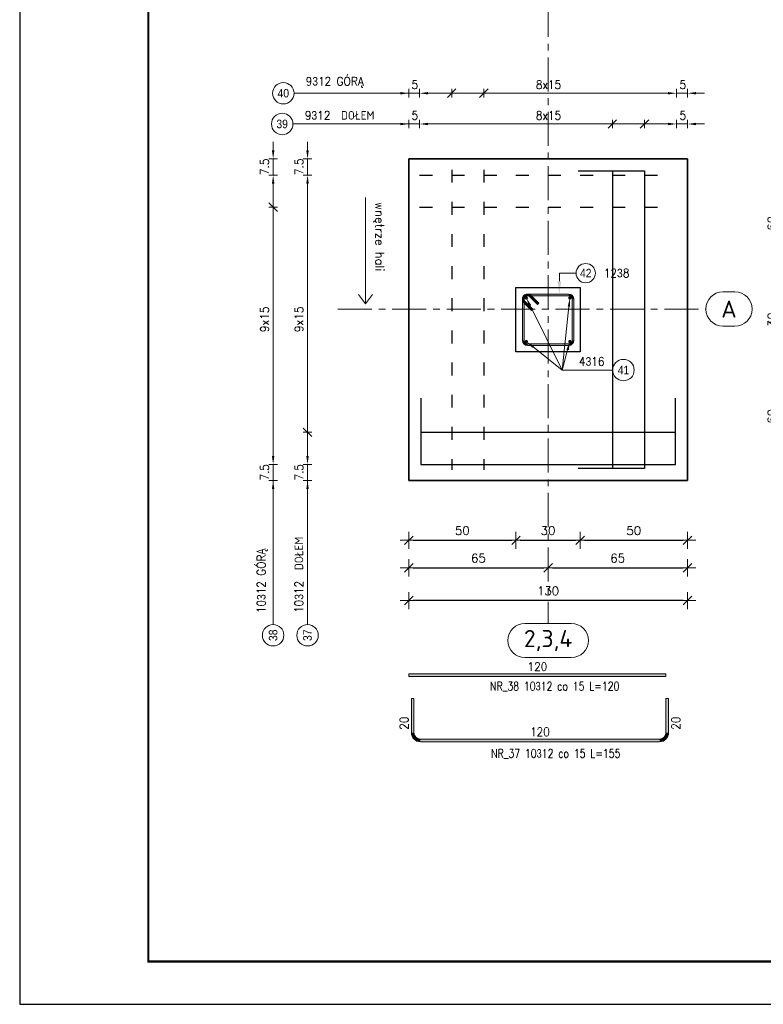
# Model space of a CAD drawing. Extents: x 310117 to 322731, y -113989 to -104075.
# Tile 1 of 13: x 310237 to 313707, y -113989 to -109396. Entities that reach past the tile are written whole.
import ezdxf
from ezdxf.enums import TextEntityAlignment as Align

# ---------------------------------------------------------------- set-up
doc = ezdxf.new("R2010")
doc.units = 0
doc.header["$LTSCALE"] = 5
doc.header["$MEASUREMENT"] = 0
doc.linetypes.add('ACAD_ISO03W100', pattern=[30, 12, -18])
doc.linetypes.add('CENTER', pattern=[50.8, 31.75, -6.35, 6.35, -6.35])
doc.layers.add('_FORMATKA', color=8, linetype='Continuous', lineweight=15, plot=False)
for name, color, linetype, lineweight in [('_RAMKA', 7, 'Continuous', 35), ('AutoCAD_Structural_Detailing_deskowanie', 2, 'Continuous', 30), ('AutoCAD_Structural_Detailing_kształt pręta', 7, 'Continuous', 13), ('AutoCAD_Structural_Detailing_opis kształtu pręta', 7, 'Continuous', 13), ('AutoCAD_Structural_Detailing_opis rozkładu', 7, 'Continuous', 13), ('AutoCAD_Structural_Detailing_pręt wyrzucony', 7, 'Continuous', 13), ('AutoCAD_Structural_Detailing_pręty punktowe', 7, 'Continuous', 40), ('AutoCAD_Structural_Detailing_rozkład powierzchniowy - pręty - dół', 7, 'Continuous', 30), ('AutoCAD_Structural_Detailing_rozkład powierzchniowy - pręty - góra', 7, 'Continuous', 30), ('AutoCAD_Structural_Detailing_symbole graficzne', 7, 'Continuous', 13), ('PS HATCH', 252, 'Continuous', 9), ('PS_DIM', 4, 'Continuous', 13)]:
    doc.layers.add(name, color=color, linetype=linetype, lineweight=lineweight)
doc.layers.add('AutoCAD_Structural_Detailing_kontur płyty', color=163, linetype='Continuous', plot=False)
doc.styles.add('marta', font='simplex.shx', dxfattribs={"width": 0.8})
doc.styles.add('marta_B', font='isocpeur.ttf')
doc.styles.add('r-gil', font='GIL_____.TTF', dxfattribs={"width": 0.9})
doc.styles.add('r-simplex', font='simplex.shx', dxfattribs={"width": 0.9})
doc.styles.add('styl2M', font='simplex.shx')
doc.styles.add('style1', font='simplex.shx')
doc.dimstyles.new('RBCT DIM 20_M', dxfattribs={"dimtxt": 40, "dimasz": 20, "dimexe": 20, "dimexo": 150, "dimgap": 25, "dimtad": 1, "dimdec": 1, "dimlfac": 0.1, "dimzin": 9, "dimdsep": 46, "dimtxsty": 'styl2M', "dimblk": 'dimznak', "dimcen": 40, "dimse1": 1, "dimse2": 1, "dimclrd": 8, "dimclre": 8, "dimclrt": 4, "dimadec": 0, "dimazin": 0, "dimtfac": 1, "dimtdec": 1, "dimtix": 1, "dimtmove": 2, "dimatfit": 3, "dimldrblk": 'dimznak', "dimfxl": 5, "dimfxlon": 1, "dimarcsym": 0})

# ---------------------------------------------------------------- blocks, each defined once
blk = doc.blocks.new('dimznak')
at = {"color": 0}
for points in [[(-2, 0), (2, 0)], [(0, 2), (0, -2)]]:
    blk.add_lwpolyline(points, dxfattribs=at)
at = {"color": 3}
blk.add_lwpolyline([(1, 1), (-1, -1)], dxfattribs=at)
blk = doc.blocks.new('*D29')
at = {"layer": 'Defpoints', "color": 0, "transparency": 16777216}
for p in [(312552.8, -110945.6), (312852.8, -110945.6), (312852.8, -111824.3)]:
    blk.add_point(p, dxfattribs=at)
at = {"layer": 'PS_DIM', "color": 8, "lineweight": -2, "transparency": 16777216}
blk.add_line((312572.8, -111824.3), (312832.8, -111824.3), dxfattribs=at)
at = {"layer": 'PS_DIM', "color": 8, "lineweight": -2, "transparency": 16777216, "xscale": 20, "yscale": 20, "zscale": 20, "rotation": 180}
blk.add_blockref('dimznak', (312552.8, -111824.3), dxfattribs=at)
at = {"layer": 'PS_DIM', "color": 8, "lineweight": -2, "transparency": 16777216, "xscale": 20, "yscale": 20, "zscale": 20}
blk.add_blockref('dimznak', (312852.8, -111824.3), dxfattribs=at)
at = {"layer": 'PS_DIM', "color": 4, "transparency": 16777216, "insert": (312702.8, -111779.3), "char_height": 40, "attachment_point": 5, "style": 'styl2M', "bg_fill": 3, "box_fill_scale": 1.25, "bg_fill_color": 256, "bg_fill_true_color": 13158600, "bg_fill_transparency": 0}
blk.add_mtext('30', dxfattribs=at)
blk = doc.blocks.new('*D30')
at = {"layer": 'Defpoints', "color": 0, "transparency": 16777216}
for p in [(312052.8, -111764.2), (312702.8, -111764.2), (312702.8, -111952.6)]:
    blk.add_point(p, dxfattribs=at)
at = {"layer": 'PS_DIM', "color": 8, "lineweight": -2, "transparency": 16777216}
blk.add_line((312072.8, -111952.6), (312682.8, -111952.6), dxfattribs=at)
at = {"layer": 'PS_DIM', "color": 8, "lineweight": -2, "transparency": 16777216, "xscale": 20, "yscale": 20, "zscale": 20, "rotation": 180}
blk.add_blockref('dimznak', (312052.8, -111952.6), dxfattribs=at)
at = {"layer": 'PS_DIM', "color": 8, "lineweight": -2, "transparency": 16777216, "xscale": 20, "yscale": 20, "zscale": 20}
blk.add_blockref('dimznak', (312702.8, -111952.6), dxfattribs=at)
at = {"layer": 'PS_DIM', "color": 4, "transparency": 16777216, "insert": (312377.8, -111907.6), "char_height": 40, "attachment_point": 5, "style": 'styl2M', "bg_fill": 3, "box_fill_scale": 1.25, "bg_fill_color": 256, "bg_fill_true_color": 13158600, "bg_fill_transparency": 0}
blk.add_mtext('65', dxfattribs=at)
blk = doc.blocks.new('*D31')
at = {"layer": 'Defpoints', "color": 0, "transparency": 16777216}
for p in [(312702.8, -111764.2), (313352.8, -111764.2), (313352.8, -111952.6)]:
    blk.add_point(p, dxfattribs=at)
at = {"layer": 'PS_DIM', "color": 8, "lineweight": -2, "transparency": 16777216}
blk.add_line((312722.8, -111952.6), (313332.8, -111952.6), dxfattribs=at)
at = {"layer": 'PS_DIM', "color": 8, "lineweight": -2, "transparency": 16777216, "xscale": 20, "yscale": 20, "zscale": 20, "rotation": 180}
blk.add_blockref('dimznak', (312702.8, -111952.6), dxfattribs=at)
at = {"layer": 'PS_DIM', "color": 8, "lineweight": -2, "transparency": 16777216, "xscale": 20, "yscale": 20, "zscale": 20}
blk.add_blockref('dimznak', (313352.8, -111952.6), dxfattribs=at)
at = {"layer": 'PS_DIM', "color": 4, "transparency": 16777216, "insert": (313027.8, -111907.6), "char_height": 40, "attachment_point": 5, "style": 'styl2M', "bg_fill": 3, "box_fill_scale": 1.25, "bg_fill_color": 256, "bg_fill_true_color": 13158600, "bg_fill_transparency": 0}
blk.add_mtext('65', dxfattribs=at)
blk = doc.blocks.new('*D32')
at = {"layer": 'Defpoints', "color": 0, "transparency": 16777216}
for p in [(312052.8, -111764.2), (313352.8, -111764.2), (312052.8, -112105.6)]:
    blk.add_point(p, dxfattribs=at)
at = {"layer": 'PS_DIM', "color": 8, "lineweight": -2, "transparency": 16777216}
blk.add_line((313332.8, -112105.6), (312072.8, -112105.6), dxfattribs=at)
at = {"layer": 'PS_DIM', "color": 8, "lineweight": -2, "transparency": 16777216, "xscale": 20, "yscale": 20, "zscale": 20, "rotation": 180}
blk.add_blockref('dimznak', (312052.8, -112105.6), dxfattribs=at)
at = {"layer": 'PS_DIM', "color": 8, "lineweight": -2, "transparency": 16777216, "xscale": 20, "yscale": 20, "zscale": 20}
blk.add_blockref('dimznak', (313352.8, -112105.6), dxfattribs=at)
at = {"layer": 'PS_DIM', "color": 4, "transparency": 16777216, "insert": (312702.8, -112060.6), "char_height": 40, "attachment_point": 5, "style": 'styl2M', "bg_fill": 3, "box_fill_scale": 1.25, "bg_fill_color": 256, "bg_fill_true_color": 13158600, "bg_fill_transparency": 0}
blk.add_mtext('130', dxfattribs=at)
blk = doc.blocks.new('*D36')
at = {"layer": 'Defpoints', "color": 0, "transparency": 16777216}
for p in [(312552.8, -110945.6), (312052.8, -111545.6), (312552.8, -111824.3)]:
    blk.add_point(p, dxfattribs=at)
at = {"layer": 'PS HATCH', "color": 8, "lineweight": -2, "transparency": 16777216}
blk.add_line((312072.8, -111824.3), (312532.8, -111824.3), dxfattribs=at)
at = {"layer": 'PS HATCH', "color": 8, "lineweight": -2, "transparency": 16777216, "xscale": 20, "yscale": 20, "zscale": 20, "rotation": 180}
blk.add_blockref('dimznak', (312052.8, -111824.3), dxfattribs=at)
at = {"layer": 'PS HATCH', "color": 8, "lineweight": -2, "transparency": 16777216, "xscale": 20, "yscale": 20, "zscale": 20}
blk.add_blockref('dimznak', (312552.8, -111824.3), dxfattribs=at)
at = {"layer": 'PS HATCH', "color": 4, "transparency": 16777216, "insert": (312302.8, -111779.3), "char_height": 40, "attachment_point": 5, "style": 'styl2M'}
blk.add_mtext('50', dxfattribs=at)
blk = doc.blocks.new('*D37')
at = {"layer": 'Defpoints', "color": 0, "transparency": 16777216}
for p in [(312852.8, -110945.6), (313352.8, -111545.6), (313352.8, -111824.3)]:
    blk.add_point(p, dxfattribs=at)
at = {"layer": 'PS HATCH', "color": 8, "lineweight": -2, "transparency": 16777216}
blk.add_line((312872.8, -111824.3), (313332.8, -111824.3), dxfattribs=at)
at = {"layer": 'PS HATCH', "color": 8, "lineweight": -2, "transparency": 16777216, "xscale": 20, "yscale": 20, "zscale": 20, "rotation": 180}
blk.add_blockref('dimznak', (312852.8, -111824.3), dxfattribs=at)
at = {"layer": 'PS HATCH', "color": 8, "lineweight": -2, "transparency": 16777216, "xscale": 20, "yscale": 20, "zscale": 20}
blk.add_blockref('dimznak', (313352.8, -111824.3), dxfattribs=at)
at = {"layer": 'PS HATCH', "color": 4, "transparency": 16777216, "insert": (313102.8, -111779.3), "char_height": 40, "attachment_point": 5, "style": 'styl2M'}
blk.add_mtext('50', dxfattribs=at)
blk = doc.blocks.new('*D38')
at = {"layer": 'Defpoints', "color": 0, "transparency": 16777216}
for p in [(312852.8, -110945.6), (313792.6, -110945.6), (313352.8, -111545.6)]:
    blk.add_point(p, dxfattribs=at)
at = {"layer": 'PS HATCH', "color": 8, "lineweight": -2, "transparency": 16777216}
blk.add_line((313792.6, -111525.6), (313792.6, -110965.6), dxfattribs=at)
at = {"layer": 'PS HATCH', "color": 8, "lineweight": -2, "transparency": 16777216, "xscale": 20, "yscale": 20, "zscale": 20}
for p, rotation in [((313792.6, -110945.6), 90), ((313792.6, -111545.6), 270)]:
    blk.add_blockref('dimznak', p, dxfattribs=dict(at, rotation=rotation))
at = {"layer": 'PS HATCH', "color": 4, "transparency": 16777216, "insert": (313747.6, -111245.6), "char_height": 40, "attachment_point": 5, "rotation": 90, "style": 'styl2M'}
blk.add_mtext('60', dxfattribs=at)
blk = doc.blocks.new('*D39')
at = {"layer": 'Defpoints', "color": 0, "transparency": 16777216}
for p in [(312852.8, -110645.6), (313792.6, -110645.6), (312852.8, -110945.6)]:
    blk.add_point(p, dxfattribs=at)
at = {"layer": 'PS HATCH', "color": 8, "lineweight": -2, "transparency": 16777216}
blk.add_line((313792.6, -110925.6), (313792.6, -110665.6), dxfattribs=at)
at = {"layer": 'PS HATCH', "color": 8, "lineweight": -2, "transparency": 16777216, "xscale": 20, "yscale": 20, "zscale": 20}
for p, rotation in [((313792.6, -110645.6), 90), ((313792.6, -110945.6), 270)]:
    blk.add_blockref('dimznak', p, dxfattribs=dict(at, rotation=rotation))
at = {"layer": 'PS HATCH', "color": 4, "transparency": 16777216, "insert": (313747.6, -110795.6), "char_height": 40, "attachment_point": 5, "rotation": 90, "style": 'styl2M'}
blk.add_mtext('30', dxfattribs=at)
blk = doc.blocks.new('*D40')
at = {"layer": 'Defpoints', "color": 0, "transparency": 16777216}
for p in [(313352.8, -110045.6), (313792.6, -110045.6), (312852.8, -110645.6)]:
    blk.add_point(p, dxfattribs=at)
at = {"layer": 'PS HATCH', "color": 8, "lineweight": -2, "transparency": 16777216}
blk.add_line((313792.6, -110625.6), (313792.6, -110065.6), dxfattribs=at)
at = {"layer": 'PS HATCH', "color": 8, "lineweight": -2, "transparency": 16777216, "xscale": 20, "yscale": 20, "zscale": 20}
for p, rotation in [((313792.6, -110045.6), 90), ((313792.6, -110645.6), 270)]:
    blk.add_blockref('dimznak', p, dxfattribs=dict(at, rotation=rotation))
at = {"layer": 'PS HATCH', "color": 4, "transparency": 16777216, "insert": (313747.6, -110345.6), "char_height": 40, "attachment_point": 5, "rotation": 90, "style": 'styl2M'}
blk.add_mtext('60', dxfattribs=at)
blk = doc.blocks.new('*D41')
at = {"layer": 'Defpoints', "color": 0, "transparency": 16777216}
for p in [(313352.8, -110745.6), (313917.1, -110745.6), (313352.8, -111545.6)]:
    blk.add_point(p, dxfattribs=at)
at = {"layer": 'PS HATCH', "color": 8, "lineweight": -2, "transparency": 16777216}
blk.add_line((313917.1, -111525.6), (313917.1, -110765.6), dxfattribs=at)
at = {"layer": 'PS HATCH', "color": 8, "lineweight": -2, "transparency": 16777216, "xscale": 20, "yscale": 20, "zscale": 20}
for p, rotation in [((313917.1, -110745.6), 90), ((313917.1, -111545.6), 270)]:
    blk.add_blockref('dimznak', p, dxfattribs=dict(at, rotation=rotation))
at = {"layer": 'PS HATCH', "color": 4, "transparency": 16777216, "insert": (313872.1, -111145.6), "char_height": 40, "attachment_point": 5, "rotation": 90, "style": 'styl2M'}
blk.add_mtext('80', dxfattribs=at)
blk = doc.blocks.new('*D42')
at = {"layer": 'Defpoints', "color": 0, "transparency": 16777216}
for p in [(313352.8, -110045.6), (313917.1, -110045.6), (313352.8, -110745.6)]:
    blk.add_point(p, dxfattribs=at)
at = {"layer": 'PS HATCH', "color": 8, "lineweight": -2, "transparency": 16777216}
blk.add_line((313917.1, -110725.6), (313917.1, -110065.6), dxfattribs=at)
at = {"layer": 'PS HATCH', "color": 8, "lineweight": -2, "transparency": 16777216, "xscale": 20, "yscale": 20, "zscale": 20}
for p, rotation in [((313917.1, -110045.6), 90), ((313917.1, -110745.6), 270)]:
    blk.add_blockref('dimznak', p, dxfattribs=dict(at, rotation=rotation))
at = {"layer": 'PS HATCH', "color": 4, "transparency": 16777216, "insert": (313872.1, -110395.6), "char_height": 40, "attachment_point": 5, "rotation": 90, "style": 'styl2M'}
blk.add_mtext('70', dxfattribs=at)
blk = doc.blocks.new('*D43')
at = {"layer": 'Defpoints', "color": 0, "transparency": 16777216}
for p in [(313352.8, -110045.6), (314047.6, -110045.6), (313352.8, -111545.6)]:
    blk.add_point(p, dxfattribs=at)
at = {"layer": 'PS HATCH', "color": 8, "lineweight": -2, "transparency": 16777216}
blk.add_line((314047.6, -111525.6), (314047.6, -110065.6), dxfattribs=at)
at = {"layer": 'PS HATCH', "color": 8, "lineweight": -2, "transparency": 16777216, "xscale": 20, "yscale": 20, "zscale": 20}
for p, rotation in [((314047.6, -110045.6), 90), ((314047.6, -111545.6), 270)]:
    blk.add_blockref('dimznak', p, dxfattribs=dict(at, rotation=rotation))
at = {"layer": 'PS HATCH', "color": 4, "transparency": 16777216, "insert": (314002.6, -110795.6), "char_height": 40, "attachment_point": 5, "rotation": 90, "style": 'styl2M'}
blk.add_mtext('150', dxfattribs=at)
blk = doc.blocks.new('gvtgf')
at = {"layer": 'AutoCAD_Structural_Detailing_symbole graficzne', "color": 2}
for points in [[(280451.4, -115495.3), (280947.7, -115495.3), (280903.6, -115462.8)], [(280451.4, -115495.3), (280947.7, -115495.3), (280903.6, -115527.9)]]:
    blk.add_lwpolyline(points, dxfattribs=at)
blk = doc.blocks.new('*U19')
at = {"layer": '_FORMATKA', "lineweight": -3}
blk.add_lwpolyline([(-594, 0), (0, 0), (0, 420), (-594, 420)], close=True, dxfattribs=at)
at = {"layer": '_RAMKA', "lineweight": -3, "const_width": 0.5}
blk.add_lwpolyline([(-564, 10), (-10, 10), (-10, 410), (-564, 410)], close=True, dxfattribs=at)

msp = doc.modelspace()

# ---------------------------------------------------------------- hatches: boundary and pattern name
at = {"layer": 'AutoCAD_Structural_Detailing_kształt pręta'}
h = msp.add_hatch(color=161, dxfattribs=at)
edge = h.paths.add_edge_path(flags=0)
edge.add_line((312606.77, -110675.57), (312606.77, -110683.57))
edge.add_arc((312606.77, -110699.57), 16, 90, 225)
edge.add_line((312595.45, -110710.89), (312589.8, -110716.55))
edge.add_arc((312606.77, -110699.57), 24, 450, 585, ccw=False)
h = msp.add_hatch(color=161, dxfattribs=at)
edge = h.paths.add_edge_path(flags=0)
edge.add_line((312623.74, -110682.6), (312618.08, -110688.26))
edge.add_arc((312606.77, -110699.57), 16, 45, 180)
edge.add_line((312590.77, -110699.57), (312582.77, -110699.57))
edge.add_arc((312606.77, -110699.57), 24, 405, 540, ccw=False)
for points in [[(312606.77, -110683.57), (312606.77, -110675.57), (312798.77, -110675.57), (312798.77, -110683.57)], [(312618.08, -110688.26), (312623.74, -110682.6), (312659.09, -110717.96), (312653.44, -110723.62)], [(312590.77, -110891.57), (312582.77, -110891.57), (312582.77, -110699.57), (312590.77, -110699.57)], [(312630.81, -110746.24), (312625.15, -110751.9), (312589.8, -110716.55), (312595.45, -110710.89)], [(312814.77, -110699.57), (312822.77, -110699.57), (312822.77, -110891.57), (312814.77, -110891.57)], [(312798.77, -110907.57), (312798.77, -110915.57), (312606.77, -110915.57), (312606.77, -110907.57)]]:
    msp.add_hatch(color=161, dxfattribs=at).paths.add_polyline_path(points, flags=0)
h = msp.add_hatch(color=161, dxfattribs=at)
edge = h.paths.add_edge_path(flags=0)
edge.add_line((312822.77, -110699.57), (312814.77, -110699.57))
edge.add_arc((312798.77, -110699.57), 16, 0, 90)
edge.add_line((312798.77, -110683.57), (312798.77, -110675.57))
edge.add_arc((312798.77, -110699.57), 24, 360, 450, ccw=False)
h = msp.add_hatch(color=161, dxfattribs=at)
edge = h.paths.add_edge_path(flags=0)
edge.add_line((312582.77, -110891.57), (312590.77, -110891.57))
edge.add_arc((312606.77, -110891.57), 16, -180, -90)
edge.add_line((312606.77, -110907.57), (312606.77, -110915.57))
edge.add_arc((312606.77, -110891.57), 24, 540, 630, ccw=False)
h = msp.add_hatch(color=161, dxfattribs=at)
edge = h.paths.add_edge_path(flags=0)
edge.add_line((312798.77, -110915.57), (312798.77, -110907.57))
edge.add_arc((312798.77, -110891.57), 16, -90, 0)
edge.add_line((312814.77, -110891.57), (312822.77, -110891.57))
edge.add_arc((312798.77, -110891.57), 24, 270, 360, ccw=False)
at = {"layer": 'AutoCAD_Structural_Detailing_opis kształtu pręta'}
msp.add_hatch(color=8, dxfattribs=at).paths.add_polyline_path([(312755.39, -110675.57), (312763.95, -110615.57), (312746.84, -110615.57)], flags=0)
at = {"layer": 'AutoCAD_Structural_Detailing_opis rozkładu'}
for points in [[(312052.77, -109738.86), (312012.77, -109733.15), (312012.77, -109744.56)], [(312102.77, -109738.86), (312142.77, -109744.56), (312142.77, -109733.15)], [(313302.77, -109738.86), (313262.77, -109733.15), (313262.77, -109744.56)], [(313352.77, -109738.86), (313392.77, -109744.56), (313392.77, -109733.15)], [(312052.77, -109882.34), (312012.77, -109876.64), (312012.77, -109888.04)], [(312102.77, -109882.34), (312142.77, -109888.04), (312142.77, -109876.64)], [(313302.77, -109882.34), (313262.77, -109876.64), (313262.77, -109888.04)], [(313352.77, -109882.34), (313392.77, -109888.04), (313392.77, -109876.64)], [(311419.7, -110045.57), (311425.4, -110005.57), (311413.99, -110005.57)], [(311580.15, -110045.57), (311585.85, -110005.57), (311574.45, -110005.57)], [(311419.7, -110120.57), (311413.99, -110160.57), (311425.4, -110160.57)], [(311580.15, -110120.57), (311574.45, -110160.57), (311585.85, -110160.57)], [(312601.11, -110693.92), (312613.81, -110732.27), (312624.02, -110727.2)], [(312804.42, -110693.92), (312794.49, -110733.08), (312805.83, -110734.3)], [(311419.7, -111470.57), (311425.4, -111430.57), (311413.99, -111430.57)], [(311580.15, -111470.57), (311585.85, -111430.57), (311574.45, -111430.57)], [(311419.7, -111545.57), (311413.99, -111585.57), (311425.4, -111585.57)], [(311580.15, -111545.57), (311574.45, -111585.57), (311585.85, -111585.57)]]:
    msp.add_hatch(color=8, dxfattribs=at).paths.add_polyline_path(points, flags=0)
at = {"layer": 'AutoCAD_Structural_Detailing_pręt wyrzucony'}
for points in [[(312052.77, -112459.8), (312052.77, -112447.8), (313252.77, -112447.8), (313252.77, -112459.8)], [(312064.77, -112561.94), (312076.77, -112561.94), (312076.77, -112721.94), (312064.77, -112721.94)], [(313264.77, -112721.94), (313252.77, -112721.94), (313252.77, -112561.94), (313264.77, -112561.94)], [(312106.77, -112763.94), (312106.77, -112751.94), (313222.77, -112751.94), (313222.77, -112763.94)]]:
    msp.add_hatch(color=6, dxfattribs=at).paths.add_polyline_path(points, flags=0)
h = msp.add_hatch(color=6, dxfattribs=at)
edge = h.paths.add_edge_path(flags=0)
edge.add_line((312064.77, -112721.94), (312076.77, -112721.94))
edge.add_arc((312106.77, -112721.94), 30, 180, 270)
edge.add_line((312106.77, -112751.94), (312106.77, -112763.94))
edge.add_arc((312106.77, -112721.94), 42, 540, 630, ccw=False)
h = msp.add_hatch(color=6, dxfattribs=at)
edge = h.paths.add_edge_path(flags=0)
edge.add_line((313222.77, -112763.94), (313222.77, -112751.94))
edge.add_arc((313222.77, -112721.94), 30, -90, 0)
edge.add_line((313252.77, -112721.94), (313264.77, -112721.94))
edge.add_arc((313222.77, -112721.94), 42, 270, 360, ccw=False)
at = {"layer": 'AutoCAD_Structural_Detailing_pręty punktowe'}
h = msp.add_hatch(color=1, dxfattribs=at)
edge = h.paths.add_edge_path(flags=0)
edge.add_arc((312601.11, -110693.92), 8, 0, 360)
h = msp.add_hatch(color=1, dxfattribs=at)
edge = h.paths.add_edge_path(flags=0)
edge.add_arc((312804.42, -110693.92), 8, 0, 360)
h = msp.add_hatch(color=1, dxfattribs=at)
edge = h.paths.add_edge_path(flags=0)
edge.add_arc((312601.11, -110897.23), 8, 0, 360)
h = msp.add_hatch(color=1, dxfattribs=at)
edge = h.paths.add_edge_path(flags=0)
edge.add_arc((312804.42, -110897.23), 8, 0, 360)

# ---------------------------------------------------------------- linework, layer by layer
at = {"layer": 'AutoCAD_Structural_Detailing_deskowanie'}
for points in [[(313352.77, -111545.57), (313352.77, -110045.57), (312052.77, -110045.57), (312052.77, -111545.57)], [(312852.77, -110645.57), (312852.77, -110945.57), (312552.77, -110945.57), (312552.77, -110645.57)]]:
    msp.add_lwpolyline(points, close=True, dxfattribs=at)
at = {"layer": 'AutoCAD_Structural_Detailing_kontur płyty', "color": 0}
for p, q in [((312052.77, -110045.57), (313352.77, -110045.57)), ((312052.77, -111545.57), (312052.77, -110045.57)), ((312052.77, -110045.57), (313352.77, -110045.57)), ((312052.77, -111545.57), (312052.77, -110045.57)), ((313352.77, -110045.57), (313352.77, -111545.57)), ((313352.77, -110045.57), (313352.77, -111545.57))]:
    msp.add_line(p, q, dxfattribs=at)
at = {"layer": 'AutoCAD_Structural_Detailing_kształt pręta', "color": 161}
for p, q in [((312606.77, -110675.57), (312798.77, -110675.57)), ((312606.77, -110683.57), (312798.77, -110683.57)), ((312618.08, -110688.26), (312653.44, -110723.62)), ((312623.74, -110682.6), (312659.09, -110717.96)), ((312582.77, -110891.57), (312582.77, -110699.57)), ((312625.15, -110751.9), (312589.8, -110716.55)), ((312590.77, -110891.57), (312590.77, -110699.57)), ((312630.81, -110746.24), (312595.45, -110710.89)), ((312659.09, -110717.96), (312653.44, -110723.62)), ((312814.77, -110699.57), (312814.77, -110891.57)), ((312822.77, -110699.57), (312822.77, -110891.57)), ((312625.15, -110751.9), (312630.81, -110746.24)), ((312798.77, -110907.57), (312606.77, -110907.57)), ((312798.77, -110915.57), (312606.77, -110915.57))]:
    msp.add_line(p, q, dxfattribs=at)
for centre, radius, start, end in [((312606.77, -110699.57), 24, 90, 225), ((312606.77, -110699.57), 24, 45, 180), ((312606.77, -110699.57), 16, 90, 225), ((312606.77, -110699.57), 16, 45, 180), ((312798.77, -110699.57), 24, 360, 90), ((312798.77, -110699.57), 16, 0, 90), ((312606.77, -110891.57), 24, 180, 270), ((312606.77, -110891.57), 16, 180, 270), ((312798.77, -110891.57), 16, 270, 360), ((312798.77, -110891.57), 24, 270, 0)]:
    msp.add_arc(centre, radius, start, end, dxfattribs=at)
at = {"layer": 'AutoCAD_Structural_Detailing_opis kształtu pręta', "color": 8}
for q in [(312755.39, -110615.57), (312833.37, -110577.97)]:
    msp.add_line((312755.39, -110577.97), q, dxfattribs=at)
at = {"layer": 'AutoCAD_Structural_Detailing_opis kształtu pręta', "color": 8, "lineweight": 18}
msp.add_circle((312878.37, -110577.97), 45, dxfattribs=at)
at = {"layer": 'AutoCAD_Structural_Detailing_opis rozkładu', "color": 8}
for p, q in [((312052.77, -109718.86), (312052.77, -109758.86)), ((312102.77, -109718.86), (312102.77, -109758.86)), ((312252.77, -109718.86), (312252.77, -109758.86)), ((312402.77, -109718.86), (312402.77, -109758.86)), ((313302.77, -109718.86), (313302.77, -109758.86)), ((313352.77, -109718.86), (313352.77, -109758.86)), ((311517.09, -109738.86), (312052.77, -109738.86)), ((311972.77, -109738.86), (312012.77, -109738.86)), ((312102.77, -109738.86), (312052.77, -109738.86)), ((312252.77, -109738.86), (312142.77, -109738.86)), ((312402.77, -109738.86), (312252.77, -109738.86)), ((312552.77, -109738.86), (312402.77, -109738.86)), ((312627.77, -109738.86), (312552.77, -109738.86)), ((312627.77, -109738.86), (312702.77, -109738.86)), ((312702.77, -109738.86), (312852.77, -109738.86)), ((312852.77, -109738.86), (313002.77, -109738.86)), ((313002.77, -109738.86), (313152.77, -109738.86)), ((313152.77, -109738.86), (313262.77, -109738.86)), ((313302.77, -109738.86), (313352.77, -109738.86)), ((313432.77, -109738.86), (313392.77, -109738.86)), ((312052.77, -109862.34), (312052.77, -109902.34)), ((312102.77, -109862.34), (312102.77, -109902.34)), ((313002.77, -109862.34), (313002.77, -109902.34)), ((313152.77, -109862.34), (313152.77, -109902.34)), ((313302.77, -109862.34), (313302.77, -109902.34)), ((313352.77, -109862.34), (313352.77, -109902.34)), ((311511.78, -109882.34), (312052.77, -109882.34)), ((311972.77, -109882.34), (312012.77, -109882.34)), ((312102.77, -109882.34), (312052.77, -109882.34)), ((312252.77, -109882.34), (312142.77, -109882.34)), ((312402.77, -109882.34), (312252.77, -109882.34)), ((312552.77, -109882.34), (312402.77, -109882.34)), ((312627.77, -109882.34), (312552.77, -109882.34)), ((312627.77, -109882.34), (312702.77, -109882.34)), ((312702.77, -109882.34), (312852.77, -109882.34)), ((312852.77, -109882.34), (313002.77, -109882.34)), ((313002.77, -109882.34), (313152.77, -109882.34)), ((313152.77, -109882.34), (313262.77, -109882.34)), ((313302.77, -109882.34), (313352.77, -109882.34)), ((313432.77, -109882.34), (313392.77, -109882.34)), ((311419.7, -109965.57), (311419.7, -110005.57)), ((311580.15, -109965.57), (311580.15, -110005.57)), ((311439.7, -110045.57), (311399.7, -110045.57)), ((311419.7, -110120.57), (311419.7, -110045.57)), ((311600.15, -110045.57), (311560.15, -110045.57)), ((311580.15, -110120.57), (311580.15, -110045.57)), ((311399.7, -110120.57), (311439.7, -110120.57)), ((311560.15, -110120.57), (311600.15, -110120.57)), ((311419.7, -110270.57), (311419.7, -110160.57)), ((311580.15, -110270.57), (311580.15, -110160.57)), ((311399.7, -110270.57), (311439.7, -110270.57)), ((311419.7, -110420.57), (311419.7, -110270.57)), ((311580.15, -110420.57), (311580.15, -110270.57)), ((311419.7, -110570.57), (311419.7, -110420.57)), ((311580.15, -110570.57), (311580.15, -110420.57)), ((311419.7, -110720.57), (311419.7, -110570.57)), ((311580.15, -110720.57), (311580.15, -110570.57)), ((311419.7, -110795.57), (311419.7, -110720.57)), ((311580.15, -110795.57), (311580.15, -110720.57)), ((311419.7, -110795.57), (311419.7, -110870.57)), ((311580.15, -110795.57), (311580.15, -110870.57)), ((311419.7, -110870.57), (311419.7, -111020.57)), ((311580.15, -110870.57), (311580.15, -111020.57)), ((311419.7, -111020.57), (311419.7, -111170.57)), ((311580.15, -111020.57), (311580.15, -111170.57)), ((311419.7, -111170.57), (311419.7, -111320.57)), ((311580.15, -111170.57), (311580.15, -111320.57)), ((311419.7, -111320.57), (311419.7, -111430.57)), ((311560.15, -111320.57), (311600.15, -111320.57)), ((311580.15, -111320.57), (311580.15, -111430.57)), ((311399.7, -111470.57), (311439.7, -111470.57)), ((311419.7, -111470.57), (311419.7, -111545.57)), ((311560.15, -111470.57), (311600.15, -111470.57)), ((311580.15, -111470.57), (311580.15, -111545.57)), ((311439.7, -111545.57), (311399.7, -111545.57)), ((311419.7, -112217.32), (311419.7, -111545.57)), ((311600.15, -111545.57), (311560.15, -111545.57)), ((311580.15, -112217.32), (311580.15, -111545.57)), ((311419.7, -111625.57), (311419.7, -111585.57)), ((311580.15, -111625.57), (311580.15, -111585.57))]:
    msp.add_line(p, q, dxfattribs=at)
at = {"layer": 'AutoCAD_Structural_Detailing_opis rozkładu', "color": 8, "lineweight": -2}
for p, q in [((312272.77, -109718.86), (312232.77, -109758.86)), ((312422.77, -109718.86), (312382.77, -109758.86)), ((312982.77, -109902.34), (313022.77, -109862.34)), ((313132.77, -109902.34), (313172.77, -109862.34)), ((311439.7, -110290.57), (311399.7, -110250.57)), ((311560.15, -111300.57), (311600.15, -111340.57))]:
    msp.add_line(p, q, dxfattribs=at)
at = {"layer": 'AutoCAD_Structural_Detailing_opis rozkładu', "color": 8, "lineweight": 18}
for centre in [(311467.09, -109738.86), (311461.78, -109882.34), (313054.58, -111030.38), (311419.7, -112267.32), (311580.15, -112267.32)]:
    msp.add_circle(centre, 50, dxfattribs=at)
at = {"layer": 'AutoCAD_Structural_Detailing_pręt wyrzucony', "color": 6}
for p, q in [((312052.77, -112447.8), (313252.77, -112447.8)), ((312052.77, -112447.8), (312052.77, -112459.8)), ((312052.77, -112459.8), (313252.77, -112459.8)), ((313252.77, -112447.8), (313252.77, -112459.8)), ((312064.77, -112561.94), (312064.77, -112721.94)), ((312076.77, -112561.94), (312064.77, -112561.94)), ((312076.77, -112561.94), (312076.77, -112721.94)), ((313252.77, -112721.94), (313252.77, -112561.94)), ((313252.77, -112561.94), (313264.77, -112561.94)), ((313264.77, -112721.94), (313264.77, -112561.94)), ((312106.77, -112751.94), (313222.77, -112751.94)), ((312106.77, -112763.94), (313222.77, -112763.94))]:
    msp.add_line(p, q, dxfattribs=at)
for centre, radius, start, end in [((312106.77, -112721.94), 42, 180, 270), ((312106.77, -112721.94), 30, 180, 270), ((313222.77, -112721.94), 30, 270, 0), ((313222.77, -112721.94), 42, 270, 0)]:
    msp.add_arc(centre, radius, start, end, dxfattribs=at)
at = {"layer": 'AutoCAD_Structural_Detailing_rozkład powierzchniowy - pręty - dół', "color": 31}
for p, q in [((312842.77, -110101.57), (313002.77, -110101.57)), ((312992.77, -110101.57), (313152.77, -110101.57)), ((313002.77, -110101.57), (313002.77, -111489.57)), ((313152.77, -110101.57), (313152.77, -111489.57)), ((312108.77, -111160.57), (312108.77, -111320.57)), ((313296.77, -111320.57), (313296.77, -111160.57)), ((312108.77, -111310.57), (312108.77, -111470.57)), ((313296.77, -111470.57), (313296.77, -111310.57)), ((313152.77, -111489.57), (312992.77, -111489.57))]:
    msp.add_line(p, q, dxfattribs=at)
at = {"layer": 'AutoCAD_Structural_Detailing_rozkład powierzchniowy - pręty - góra', "color": 31, "linetype": 'ACAD_ISO03W100'}
for p, q in [((312102.77, -110120.57), (313302.77, -110120.57)), ((312252.77, -110095.57), (312252.77, -111495.57)), ((312402.77, -110095.57), (312402.77, -111495.57)), ((312102.77, -110270.57), (313302.77, -110270.57))]:
    msp.add_line(p, q, dxfattribs=at)
at = {"layer": 'AutoCAD_Structural_Detailing_symbole graficzne', "color": 1, "linetype": 'Continuous', "lineweight": 18}
for p, q in [((313518.72, -110665.57), (313574.72, -110665.57)), ((313518.72, -110825.57), (313574.72, -110825.57)), ((312810.77, -112211.81), (312594.77, -112211.81)), ((312810.77, -112371.81), (312594.77, -112371.81))]:
    msp.add_line(p, q, dxfattribs=at)
at = {"layer": 'AutoCAD_Structural_Detailing_symbole graficzne', "color": 5, "linetype": 'CENTER'}
msp.add_line((311721.69, -110745.57), (313438.72, -110745.57), dxfattribs=at)
at = {"layer": 'AutoCAD_Structural_Detailing_symbole graficzne', "color": 1, "linetype": 'Continuous', "lineweight": 18}
for centre, start, end in [((313518.72, -110745.57), 90, 270), ((313574.72, -110745.57), 270, 90), ((312594.77, -112291.81), 90, 270), ((312810.77, -112291.81), 270, 90)]:
    msp.add_arc(centre, 80, start, end, dxfattribs=at)

# ---------------------------------------------------------------- block references
at = {"rotation": 270}
msp.add_blockref('gvtgf', (427345.5, 170225.71), dxfattribs=at)

# ---------------------------------------------------------------- texts
at = {"layer": 'AutoCAD_Structural_Detailing_opis kształtu pręta', "color": 3, "char_height": 40, "attachment_point": 5}
for s, insert, style in [('42', (312878.37, -110577.97), 'r-gil'), ('12\\Fdiam;3\\Fsimplex.shx;8  ', (313022.23, -110577.97), 'r-simplex')]:
    msp.add_mtext(s, dxfattribs=dict(at, insert=insert, style=style))
at = {"layer": 'AutoCAD_Structural_Detailing_opis rozkładu', "color": 3, "char_height": 40}
for s, insert, attachment_point, style in [('9\\Fdiam;3\\Fsimplex.shx;12 GÓRĄ', (311706.81, -109687.9), 5, 'r-simplex'), ('5', (312065.77, -109718.86), 7, 'r-simplex'), ('8x15', (312645.34, -109718.86), 7, 'r-simplex'), ('5', (313315.77, -109718.86), 7, 'r-simplex'), ('40', (311467.09, -109738.86), 5, 'r-gil'), ('9\\Fdiam;3\\Fsimplex.shx;12  DOŁEM', (311729.78, -109842.34), 5, 'r-simplex'), ('5', (312065.77, -109862.34), 7, 'r-simplex'), ('8x15', (312645.34, -109862.34), 7, 'r-simplex'), ('5', (313315.77, -109862.34), 7, 'r-simplex'), ('39', (311461.78, -109882.34), 5, 'r-gil'), ('41', (313054.58, -111030.38), 5, 'r-gil')]:
    msp.add_mtext(s, dxfattribs=dict(at, insert=insert, attachment_point=attachment_point, style=style))
at = {"layer": 'AutoCAD_Structural_Detailing_opis rozkładu', "color": 3, "char_height": 40, "rotation": 90}
for s, insert, attachment_point, style in [('7.5', (311399.7, -110120.79), 7, 'r-simplex'), ('7.5', (311560.15, -110120.79), 7, 'r-simplex'), ('9x15', (311399.7, -110853), 7, 'r-simplex'), ('9x15', (311560.15, -110853), 7, 'r-simplex'), ('7.5', (311399.7, -111545.79), 7, 'r-simplex'), ('7.5', (311560.15, -111545.79), 7, 'r-simplex'), ('10\\Fdiam;3\\Fsimplex.shx;12  DOŁEM', (311540.15, -111985.61), 5, 'r-simplex'), ('10\\Fdiam;3\\Fsimplex.shx;12 GÓRĄ', (311368.74, -112013.89), 5, 'r-simplex'), ('38', (311419.7, -112267.32), 5, 'r-gil'), ('37', (311580.15, -112267.32), 5, 'r-gil')]:
    msp.add_mtext(s, dxfattribs=dict(at, insert=insert, attachment_point=attachment_point, style=style))
at = {"layer": 'AutoCAD_Structural_Detailing_pręt wyrzucony', "color": 4, "char_height": 40, "attachment_point": 5, "style": 'r-simplex'}
for insert in [(312652.77, -112413.8), (312664.77, -112717.94)]:
    msp.add_mtext('120', dxfattribs=dict(at, insert=insert))
at = {"layer": 'AutoCAD_Structural_Detailing_pręt wyrzucony', "color": 3, "char_height": 40, "attachment_point": 5, "style": 'marta'}
for s, insert in [('NR_38 10\\Fdiam;3\\Fsimplex.shx;12 co 15 L=120 ', (312733.8, -112506.47)), ('NR_37 10\\Fdiam;3\\Fsimplex.shx;12 co 15 L=155 ', (312738.69, -112820.39))]:
    msp.add_mtext(s, dxfattribs=dict(at, insert=insert))
at = {"layer": 'AutoCAD_Structural_Detailing_pręt wyrzucony', "color": 4, "char_height": 40, "attachment_point": 5, "rotation": 90, "style": 'r-simplex'}
for insert in [(312030.77, -112677.94), (313298.77, -112677.94)]:
    msp.add_mtext('20', dxfattribs=dict(at, insert=insert))
at = {"layer": 'AutoCAD_Structural_Detailing_symbole graficzne', "color": 2, "style": 'style1'}
msp.add_text('wnętrze hali', height=40, rotation=270, dxfattribs=at).set_placement((311885.56, -110245.95), align=Align.BOTTOM_LEFT)
at = {"layer": 'AutoCAD_Structural_Detailing_symbole graficzne', "color": 2, "char_height": 80, "attachment_point": 5, "style": 'marta_B'}
for s, insert in [('A', (313546.72, -110745.57)), ('2,3,4', (312702.77, -112291.81))]:
    msp.add_mtext(s, dxfattribs=dict(at, insert=insert))

# ---------------------------------------------------------------- dimensions: what is measured, and where the dimension line sits
at = {"layer": 'PS HATCH'}
for base, p1, p2, picture, middle in [((313792.61, -110045.57), (312852.77, -110645.57), (313352.77, -110045.57), '*D40', (313747.61, -110345.57)), ((313917.06, -110045.57), (313352.77, -110745.57), (313352.77, -110045.57), '*D42', (313872.06, -110395.57)), ((314047.58, -110045.57), (313352.77, -111545.57), (313352.77, -110045.57), '*D43', (314002.58, -110795.57)), ((313917.06, -110745.57), (313352.77, -111545.57), (313352.77, -110745.57), '*D41', (313872.06, -111145.57))]:
    dim = msp.add_linear_dim(base=base, p1=p1, p2=p2, angle=90, dimstyle='RBCT DIM 20_M', dxfattribs=at)
    dim.commit()
    dim.dimension.update_dxf_attribs({"geometry": picture, "text_midpoint": middle})

# ---------------------------------------------------------------- next in the draw order: dimensions: what is measured, and where the dimension line sits
at = {"layer": 'PS_DIM'}
dim = msp.add_linear_dim(base=(312852.77, -111824.28), p1=(312552.77, -110945.57), p2=(312852.77, -110945.57), dimstyle='RBCT DIM 20_M', override={"dimtfill": 1}, dxfattribs=at)
dim.commit()
dim.dimension.update_dxf_attribs({"geometry": '*D29', "text_midpoint": (312702.77, -111779.28)})

# ---------------------------------------------------------------- next in the draw order: hatches: boundary and pattern name
at = {"layer": 'AutoCAD_Structural_Detailing_opis rozkładu'}
for points in [[(312601.11, -110897.23), (312628.85, -110926.61), (312635.95, -110917.69)], [(312804.42, -110897.23), (312788.46, -110934.35), (312799.47, -110937.33)]]:
    msp.add_hatch(color=8, dxfattribs=at).paths.add_polyline_path(points, flags=0)

# ---------------------------------------------------------------- next in the draw order: linework, layer by layer
at = {"layer": 'AutoCAD_Structural_Detailing_kontur płyty', "color": 0}
msp.add_line((313352.77, -111545.57), (312052.77, -111545.57), dxfattribs=at)
msp.add_line((313352.77, -111545.57), (312052.77, -111545.57), dxfattribs=at)
at = {"layer": 'AutoCAD_Structural_Detailing_opis rozkładu', "color": 8}
for q in [(312618.91, -110729.74), (312800.16, -110733.69), (312632.4, -110922.15), (312793.96, -110935.84), (313004.58, -111030.38)]:
    msp.add_line((312768.35, -111030.38), q, dxfattribs=at)
at = {"layer": 'AutoCAD_Structural_Detailing_rozkład powierzchniowy - pręty - dół', "color": 31}
for p, q in [((312108.77, -111320.57), (313296.77, -111320.57)), ((312108.77, -111470.57), (313296.77, -111470.57)), ((313002.77, -111489.57), (312842.77, -111489.57))]:
    msp.add_line(p, q, dxfattribs=at)

# ---------------------------------------------------------------- next in the draw order: texts
at = {"layer": 'AutoCAD_Structural_Detailing_opis rozkładu', "color": 3, "insert": (312906.58, -110990.38), "char_height": 40, "attachment_point": 5, "style": 'r-simplex'}
msp.add_mtext('4\\Fdiam;3\\Fsimplex.shx;16 ', dxfattribs=at)

# ---------------------------------------------------------------- next in the draw order: dimensions: what is measured, and where the dimension line sits
at = {"layer": 'PS HATCH'}
for base, p1, p2, picture, middle in [((313792.61, -110645.57), (312852.77, -110945.57), (312852.77, -110645.57), '*D39', (313747.61, -110795.57)), ((313792.61, -110945.57), (313352.77, -111545.57), (312852.77, -110945.57), '*D38', (313747.61, -111245.57))]:
    dim = msp.add_linear_dim(base=base, p1=p1, p2=p2, angle=90, dimstyle='RBCT DIM 20_M', dxfattribs=at)
    dim.commit()
    dim.dimension.update_dxf_attribs({"geometry": picture, "text_midpoint": middle})
at = {"layer": 'PS_DIM'}
dim = msp.add_linear_dim(base=(312702.77, -111952.57), p1=(312052.77, -111764.21), p2=(312702.77, -111764.21), dimstyle='RBCT DIM 20_M', override={"dimtfill": 1}, dxfattribs=at)
dim.commit()
dim.dimension.update_dxf_attribs({"geometry": '*D30', "text_midpoint": (312377.77, -111907.57)})

# ---------------------------------------------------------------- next in the draw order: dimensions: what is measured, and where the dimension line sits
dim = msp.add_linear_dim(base=(313352.77, -111952.57), p1=(312702.77, -111764.21), p2=(313352.77, -111764.21), dimstyle='RBCT DIM 20_M', override={"dimtfill": 1}, dxfattribs=at)
dim.commit()
dim.dimension.update_dxf_attribs({"geometry": '*D31', "text_midpoint": (313027.77, -111907.57)})

# ---------------------------------------------------------------- next in the draw order: dimensions: what is measured, and where the dimension line sits
dim = msp.add_linear_dim(base=(312052.77, -112105.6), p1=(313352.77, -111764.21), p2=(312052.77, -111764.21), dimstyle='RBCT DIM 20_M', override={"dimtfill": 1}, dxfattribs=at)
dim.commit()
dim.dimension.update_dxf_attribs({"geometry": '*D32', "text_midpoint": (312702.77, -112060.6)})

# ---------------------------------------------------------------- next in the draw order: linework, layer by layer
at = {"layer": 'AutoCAD_Structural_Detailing_symbole graficzne', "color": 5, "linetype": 'CENTER'}
msp.add_line((312702.77, -106777.57), (312702.77, -112211.81), dxfattribs=at)

# ---------------------------------------------------------------- next in the draw order: block references
at = {"layer": 'PS_DIM', "xscale": 20, "yscale": 20, "zscale": 20}
msp.add_blockref('*U19', (322116.8, -113988.82), dxfattribs=at)

# ---------------------------------------------------------------- next in the draw order: dimensions: what is measured, and where the dimension line sits
at = {"layer": 'PS HATCH'}
for base, p1, p2, picture, middle in [((312552.77, -111824.28), (312052.77, -111545.57), (312552.77, -110945.57), '*D36', (312302.77, -111779.28)), ((313352.77, -111824.28), (312852.77, -110945.57), (313352.77, -111545.57), '*D37', (313102.77, -111779.28))]:
    dim = msp.add_linear_dim(base=base, p1=p1, p2=p2, dimstyle='RBCT DIM 20_M', dxfattribs=at)
    dim.commit()
    dim.dimension.update_dxf_attribs({"geometry": picture, "text_midpoint": middle})

doc.saveas('drawing.dxf')
